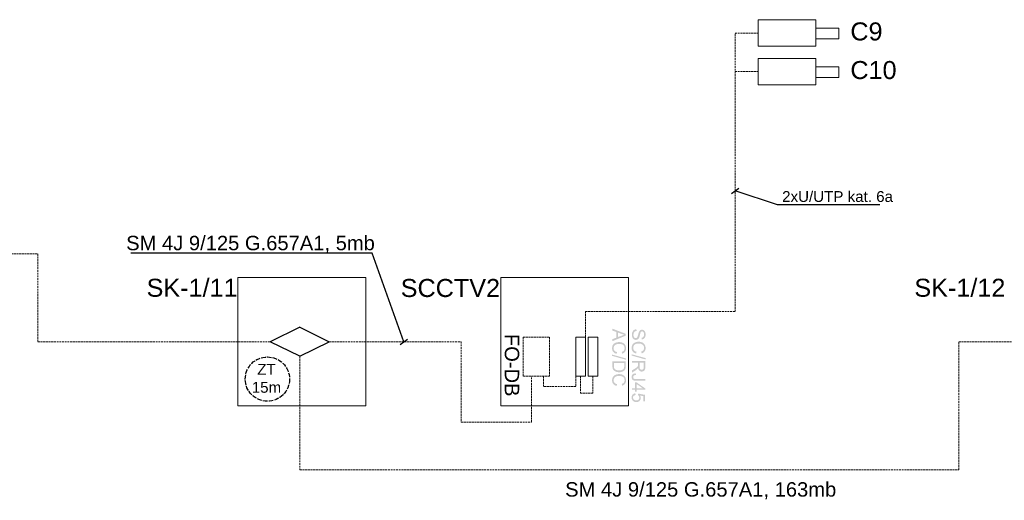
# Model space of a CAD drawing. Header units: millimetres. Extents: x -91 to 1961, y -1152 to 358.
# Tile 252 of 256: x 1700 to 1837, y -15 to 52. Entities that reach past the tile are written whole.
import ezdxf

# ---------------------------------------------------------------- set-up
doc = ezdxf.new("R2010")
doc.units = ezdxf.units.MM
doc.header["$MEASUREMENT"] = 0
doc.linetypes.add('PT LAP Jeżowe - Schematy Strukturalny CCTV (1)$0$PDF_IMPORT', pattern=[1, 0.8, -0.2])
doc.layers.get('0').update_dxf_attribs({"linetype": 'CONTINUOUS'})
doc.layers.add('PT LAP Jeżowe - Schematy Strukturalny CCTV (1)$0$PDF_Geomertry', color=7, linetype='CONTINUOUS')
doc.layers.add('PT LAP Jeżowe - Schematy Strukturalny CCTV (1)$0$PDF_Solid Fills', color=7, linetype='CONTINUOUS')
doc.styles.add('PT LAP Jeżowe - Schematy Strukturalny CCTV (1)$0$Standard', font='arial.ttf')

# ---------------------------------------------------------------- blocks, each defined once
blk = doc.blocks.new('PT LAP Jeżowe - Schematy Strukturalny CCTV (1)$0$Mufa światłowodowa')
for p, q in [((599.24, 117.52), (593.38, 114.67)), ((599.24, 117.52), (605.1, 114.67)), ((599.24, 111.82), (593.38, 114.67)), ((599.24, 111.82), (605.1, 114.67))]:
    blk.add_line(p, q)
blk = doc.blocks.new('PT LAP Jeżowe - Schematy Strukturalny CCTV (1)')
at = {"layer": 'PT LAP Jeżowe - Schematy Strukturalny CCTV (1)$0$PDF_Solid Fills', "transparency": 33554559}
h = blk.add_hatch(color=5, dxfattribs=at)
h.paths.add_polyline_path([(670.67, 57.91), (672.52, 57.2), (672.52, 56.94), (670.67, 56.18), (670.67, 56.46), (671.23, 56.67), (671.23, 57.45), (670.67, 57.65)])
edge = h.paths.add_edge_path(flags=0)
edge.add_line((671.43, 57.38), (671.43, 56.75))
edge.add_line((671.43, 56.75), (671.95, 56.94))
edge.add_spline(control_points=[(671.95, 56.94), (672.1, 57), (672.23, 57.04), (672.33, 57.07), (672.21, 57.1), (672.09, 57.13), (671.98, 57.17)], knot_values=[0, 0, 0, 0, 1, 1, 1, 2, 2, 2, 2], weights=[1, 1, 1, 1, 1, 1, 1], degree=3, periodic=0)
edge.add_line((671.98, 57.17), (671.43, 57.38))
h = blk.add_hatch(color=14, dxfattribs=at)
edge = h.paths.add_edge_path(flags=0)
edge.add_line((674, 57.83), (674.02, 57.6))
edge.add_spline(control_points=[(674.02, 57.6), (673.93, 57.59), (673.85, 57.57), (673.79, 57.52), (673.73, 57.49), (673.68, 57.42), (673.64, 57.34), (673.61, 57.26), (673.59, 57.16), (673.59, 57.06), (673.59, 56.96), (673.6, 56.88), (673.63, 56.81), (673.66, 56.74), (673.7, 56.68), (673.74, 56.65), (673.79, 56.61), (673.84, 56.6), (673.9, 56.6), (673.96, 56.6), (674.01, 56.61), (674.05, 56.65), (674.1, 56.68), (674.13, 56.74), (674.16, 56.81), (674.18, 56.86), (674.21, 56.97), (674.25, 57.14), (674.29, 57.31), (674.33, 57.43), (674.37, 57.5), (674.41, 57.59), (674.47, 57.65), (674.54, 57.7), (674.61, 57.74), (674.68, 57.76), (674.77, 57.76), (674.86, 57.76), (674.95, 57.73), (675.03, 57.68), (675.11, 57.63), (675.17, 57.55), (675.21, 57.45), (675.25, 57.35), (675.27, 57.24), (675.27, 57.11), (675.27, 56.97), (675.25, 56.85), (675.21, 56.75), (675.16, 56.64), (675.1, 56.56), (675.01, 56.51), (674.93, 56.45), (674.83, 56.42), (674.73, 56.42)], knot_values=[0, 0, 0, 0, 1, 1, 1, 2, 2, 2, 3, 3, 3, 4, 4, 4, 5, 5, 5, 6, 6, 6, 7, 7, 7, 8, 8, 8, 9, 9, 9, 10, 10, 10, 11, 11, 11, 12, 12, 12, 13, 13, 13, 14, 14, 14, 15, 15, 15, 16, 16, 16, 17, 17, 17, 18, 18, 18, 18], weights=[1, 1, 1, 1, 1, 1, 1, 1, 1, 1, 1, 1, 1, 1, 1, 1, 1, 1, 1, 1, 1, 1, 1, 1, 1, 1, 1, 1, 1, 1, 1, 1, 1, 1, 1, 1, 1, 1, 1, 1, 1, 1, 1, 1, 1, 1, 1, 1, 1, 1, 1, 1, 1, 1, 1], degree=3, periodic=0)
edge.add_line((674.73, 56.42), (674.71, 56.65))
edge.add_spline(control_points=[(674.71, 56.65), (674.82, 56.66), (674.91, 56.71), (674.97, 56.78), (675.03, 56.85), (675.06, 56.96), (675.06, 57.1), (675.06, 57.25), (675.04, 57.36), (674.98, 57.42), (674.93, 57.49), (674.86, 57.53), (674.79, 57.53), (674.72, 57.53), (674.67, 57.5), (674.62, 57.45), (674.58, 57.41), (674.54, 57.28), (674.49, 57.09), (674.45, 56.89), (674.41, 56.75), (674.38, 56.68), (674.33, 56.57), (674.26, 56.49), (674.19, 56.44), (674.11, 56.39), (674.03, 56.36), (673.93, 56.36), (673.83, 56.36), (673.74, 56.39), (673.65, 56.45), (673.56, 56.5), (673.5, 56.58), (673.45, 56.69), (673.4, 56.79), (673.38, 56.91), (673.38, 57.04), (673.38, 57.21), (673.4, 57.35), (673.45, 57.46), (673.5, 57.58), (673.57, 57.67), (673.67, 57.73), (673.77, 57.79), (673.88, 57.83), (674, 57.83)], knot_values=[0, 0, 0, 0, 1, 1, 1, 2, 2, 2, 3, 3, 3, 4, 4, 4, 5, 5, 5, 6, 6, 6, 7, 7, 7, 8, 8, 8, 9, 9, 9, 10, 10, 10, 11, 11, 11, 12, 12, 12, 13, 13, 13, 14, 14, 14, 15, 15, 15, 15], weights=[1, 1, 1, 1, 1, 1, 1, 1, 1, 1, 1, 1, 1, 1, 1, 1, 1, 1, 1, 1, 1, 1, 1, 1, 1, 1, 1, 1, 1, 1, 1, 1, 1, 1, 1, 1, 1, 1, 1, 1, 1, 1, 1, 1, 1, 1], degree=3, periodic=0)
h = blk.add_hatch(color=5, dxfattribs=at)
edge = h.paths.add_edge_path(flags=0)
edge.add_line((671.31, 54.67), (671.25, 54.42))
edge.add_spline(control_points=[(671.25, 54.42), (671.05, 54.47), (670.89, 54.56), (670.79, 54.7), (670.68, 54.83), (670.63, 54.99), (670.63, 55.19), (670.63, 55.39), (670.67, 55.55), (670.75, 55.67), (670.83, 55.8), (670.95, 55.89), (671.11, 55.96), (671.26, 56.02), (671.43, 56.05), (671.61, 56.05), (671.8, 56.05), (671.97, 56.02), (672.12, 55.94), (672.26, 55.87), (672.38, 55.77), (672.45, 55.63), (672.53, 55.5), (672.56, 55.35), (672.56, 55.18), (672.56, 55), (672.52, 54.84), (672.42, 54.72), (672.32, 54.59), (672.19, 54.5), (672.02, 54.45)], knot_values=[0, 0, 0, 0, 1, 1, 1, 2, 2, 2, 3, 3, 3, 4, 4, 4, 5, 5, 5, 6, 6, 6, 7, 7, 7, 8, 8, 8, 9, 9, 9, 10, 10, 10, 10], weights=[1, 1, 1, 1, 1, 1, 1, 1, 1, 1, 1, 1, 1, 1, 1, 1, 1, 1, 1, 1, 1, 1, 1, 1, 1, 1, 1, 1, 1, 1, 1], degree=3, periodic=0)
edge.add_line((672.02, 54.45), (671.96, 54.69))
edge.add_spline(control_points=[(671.96, 54.69), (672.1, 54.74), (672.2, 54.8), (672.26, 54.88), (672.32, 54.96), (672.35, 55.06), (672.35, 55.19), (672.35, 55.33), (672.32, 55.45), (672.25, 55.54), (672.18, 55.64), (672.09, 55.71), (671.97, 55.74), (671.86, 55.78), (671.73, 55.8), (671.61, 55.8), (671.45, 55.8), (671.31, 55.78), (671.19, 55.73), (671.08, 55.69), (670.99, 55.62), (670.93, 55.52), (670.87, 55.42), (670.84, 55.32), (670.84, 55.21), (670.84, 55.07), (670.88, 54.95), (670.96, 54.86), (671.04, 54.76), (671.16, 54.7), (671.31, 54.67)], knot_values=[0, 0, 0, 0, 1, 1, 1, 2, 2, 2, 3, 3, 3, 4, 4, 4, 5, 5, 5, 6, 6, 6, 7, 7, 7, 8, 8, 8, 9, 9, 9, 10, 10, 10, 10], weights=[1, 1, 1, 1, 1, 1, 1, 1, 1, 1, 1, 1, 1, 1, 1, 1, 1, 1, 1, 1, 1, 1, 1, 1, 1, 1, 1, 1, 1, 1, 1], degree=3, periodic=0)
h = blk.add_hatch(color=14, dxfattribs=at)
edge = h.paths.add_edge_path(flags=0)
edge.add_line((674.02, 54.71), (673.96, 54.46))
edge.add_spline(control_points=[(673.96, 54.46), (673.76, 54.51), (673.6, 54.61), (673.5, 54.74), (673.39, 54.87), (673.34, 55.04), (673.34, 55.23), (673.34, 55.43), (673.38, 55.59), (673.46, 55.71), (673.54, 55.84), (673.66, 55.93), (673.82, 56), (673.97, 56.06), (674.14, 56.1), (674.32, 56.1), (674.51, 56.1), (674.68, 56.06), (674.83, 55.99), (674.97, 55.91), (675.08, 55.81), (675.16, 55.67), (675.24, 55.54), (675.27, 55.39), (675.27, 55.22), (675.27, 55.04), (675.23, 54.88), (675.13, 54.76), (675.03, 54.63), (674.9, 54.54), (674.73, 54.49)], knot_values=[0, 0, 0, 0, 1, 1, 1, 2, 2, 2, 3, 3, 3, 4, 4, 4, 5, 5, 5, 6, 6, 6, 7, 7, 7, 8, 8, 8, 9, 9, 9, 10, 10, 10, 10], weights=[1, 1, 1, 1, 1, 1, 1, 1, 1, 1, 1, 1, 1, 1, 1, 1, 1, 1, 1, 1, 1, 1, 1, 1, 1, 1, 1, 1, 1, 1, 1], degree=3, periodic=0)
edge.add_line((674.73, 54.49), (674.67, 54.74))
edge.add_spline(control_points=[(674.67, 54.74), (674.81, 54.78), (674.9, 54.84), (674.97, 54.92), (675.03, 55), (675.06, 55.11), (675.06, 55.23), (675.06, 55.37), (675.03, 55.49), (674.96, 55.59), (674.89, 55.68), (674.8, 55.75), (674.68, 55.79), (674.56, 55.83), (674.44, 55.85), (674.32, 55.85), (674.16, 55.85), (674.02, 55.82), (673.9, 55.78), (673.78, 55.73), (673.7, 55.66), (673.64, 55.56), (673.58, 55.47), (673.55, 55.36), (673.55, 55.25), (673.55, 55.11), (673.59, 55), (673.67, 54.9), (673.75, 54.81), (673.87, 54.74), (674.02, 54.71)], knot_values=[0, 0, 0, 0, 1, 1, 1, 2, 2, 2, 3, 3, 3, 4, 4, 4, 5, 5, 5, 6, 6, 6, 7, 7, 7, 8, 8, 8, 9, 9, 9, 10, 10, 10, 10], weights=[1, 1, 1, 1, 1, 1, 1, 1, 1, 1, 1, 1, 1, 1, 1, 1, 1, 1, 1, 1, 1, 1, 1, 1, 1, 1, 1, 1, 1, 1, 1], degree=3, periodic=0)
h = blk.add_hatch(color=5, dxfattribs=at)
edge = h.paths.add_edge_path(flags=0)
edge.add_line((670.67, 53.4), (672.52, 53.4))
edge.add_line((672.52, 53.4), (672.52, 52.77))
edge.add_spline(control_points=[(672.52, 52.77), (672.52, 52.62), (672.51, 52.51), (672.5, 52.44), (672.47, 52.33), (672.43, 52.24), (672.36, 52.17), (672.28, 52.07), (672.18, 52), (672.05, 51.95), (671.92, 51.9), (671.77, 51.87), (671.61, 51.87), (671.47, 51.87), (671.34, 51.89), (671.23, 51.92), (671.12, 51.96), (671.03, 52), (670.96, 52.05), (670.89, 52.1), (670.83, 52.16), (670.79, 52.22), (670.75, 52.28), (670.72, 52.35), (670.7, 52.44), (670.68, 52.52), (670.67, 52.62), (670.67, 52.74)], knot_values=[0, 0, 0, 0, 1, 1, 1, 2, 2, 2, 3, 3, 3, 4, 4, 4, 5, 5, 5, 6, 6, 6, 7, 7, 7, 8, 8, 8, 9, 9, 9, 9], weights=[1, 1, 1, 1, 1, 1, 1, 1, 1, 1, 1, 1, 1, 1, 1, 1, 1, 1, 1, 1, 1, 1, 1, 1, 1, 1, 1, 1], degree=3, periodic=0)
edge.add_line((670.67, 52.74), (670.67, 53.4))
edge = h.paths.add_edge_path(flags=0)
edge.add_line((670.88, 53.16), (670.88, 52.76))
edge.add_spline(control_points=[(670.88, 52.76), (670.88, 52.64), (670.89, 52.55), (670.91, 52.48), (670.94, 52.41), (670.97, 52.35), (671.01, 52.31), (671.07, 52.25), (671.15, 52.21), (671.25, 52.17), (671.35, 52.14), (671.47, 52.13), (671.61, 52.13), (671.81, 52.13), (671.96, 52.16), (672.06, 52.22), (672.17, 52.28), (672.24, 52.36), (672.27, 52.45), (672.3, 52.52), (672.31, 52.62), (672.31, 52.77)], knot_values=[0, 0, 0, 0, 1, 1, 1, 2, 2, 2, 3, 3, 3, 4, 4, 4, 5, 5, 5, 6, 6, 6, 7, 7, 7, 7], weights=[1, 1, 1, 1, 1, 1, 1, 1, 1, 1, 1, 1, 1, 1, 1, 1, 1, 1, 1, 1, 1, 1], degree=3, periodic=0)
edge.add_line((672.31, 52.77), (672.31, 53.16))
edge.add_line((672.31, 53.16), (670.88, 53.16))
h = blk.add_hatch(color=14, dxfattribs=at)
edge = h.paths.add_edge_path(flags=0)
edge.add_line((673.38, 53.44), (675.23, 53.44))
edge.add_line((675.23, 53.44), (675.23, 52.62))
edge.add_spline(control_points=[(675.23, 52.62), (675.23, 52.46), (675.22, 52.33), (675.18, 52.25), (675.15, 52.16), (675.09, 52.09), (675.01, 52.04), (674.93, 51.99), (674.83, 51.96), (674.73, 51.96), (674.6, 51.96), (674.49, 52.01), (674.4, 52.09), (674.32, 52.17), (674.26, 52.31), (674.23, 52.48), (674.2, 52.42), (674.17, 52.37), (674.14, 52.34), (674.07, 52.26), (673.99, 52.2), (673.89, 52.13)], knot_values=[0, 0, 0, 0, 1, 1, 1, 2, 2, 2, 3, 3, 3, 4, 4, 4, 5, 5, 5, 6, 6, 6, 7, 7, 7, 7], weights=[1, 1, 1, 1, 1, 1, 1, 1, 1, 1, 1, 1, 1, 1, 1, 1, 1, 1, 1, 1, 1, 1], degree=3, periodic=0)
edge.add_line((673.89, 52.13), (673.38, 51.81))
edge.add_line((673.38, 51.81), (673.38, 52.12))
edge.add_line((673.38, 52.12), (673.77, 52.36))
edge.add_spline(control_points=[(673.77, 52.36), (673.88, 52.44), (673.97, 52.49), (674.03, 52.54), (674.09, 52.59), (674.13, 52.63), (674.16, 52.66), (674.18, 52.7), (674.2, 52.74), (674.21, 52.78), (674.21, 52.8), (674.21, 52.85), (674.21, 52.91)], knot_values=[0, 0, 0, 0, 1, 1, 1, 2, 2, 2, 3, 3, 3, 4, 4, 4, 4], weights=[1, 1, 1, 1, 1, 1, 1, 1, 1, 1, 1, 1, 1], degree=3, periodic=0)
edge.add_line((674.21, 52.91), (674.21, 53.2))
edge.add_line((674.21, 53.2), (673.38, 53.2))
edge.add_line((673.38, 53.2), (673.38, 53.44))
edge = h.paths.add_edge_path(flags=0)
edge.add_line((674.43, 53.2), (674.43, 52.67))
edge.add_spline(control_points=[(674.43, 52.67), (674.43, 52.56), (674.44, 52.47), (674.46, 52.41), (674.48, 52.35), (674.52, 52.3), (674.57, 52.26), (674.62, 52.23), (674.67, 52.22), (674.73, 52.22), (674.81, 52.22), (674.88, 52.25), (674.94, 52.31), (674.99, 52.37), (675.02, 52.47), (675.02, 52.61)], knot_values=[0, 0, 0, 0, 1, 1, 1, 2, 2, 2, 3, 3, 3, 4, 4, 4, 5, 5, 5, 5], weights=[1, 1, 1, 1, 1, 1, 1, 1, 1, 1, 1, 1, 1, 1, 1, 1], degree=3, periodic=0)
edge.add_line((675.02, 52.61), (675.02, 53.2))
edge.add_line((675.02, 53.2), (674.43, 53.2))
h = blk.add_hatch(color=5, dxfattribs=at)
edge = h.paths.add_edge_path(flags=0)
edge.add_line((671.31, 50.22), (671.25, 49.97))
edge.add_spline(control_points=[(671.25, 49.97), (671.05, 50.03), (670.89, 50.12), (670.79, 50.25), (670.68, 50.38), (670.63, 50.55), (670.63, 50.74), (670.63, 50.94), (670.67, 51.1), (670.75, 51.23), (670.83, 51.35), (670.95, 51.45), (671.11, 51.51), (671.26, 51.58), (671.43, 51.61), (671.61, 51.61), (671.8, 51.61), (671.97, 51.57), (672.12, 51.5), (672.26, 51.42), (672.38, 51.32), (672.45, 51.18), (672.53, 51.05), (672.56, 50.9), (672.56, 50.74), (672.56, 50.55), (672.52, 50.4), (672.42, 50.27), (672.32, 50.14), (672.19, 50.06), (672.02, 50.01)], knot_values=[0, 0, 0, 0, 1, 1, 1, 2, 2, 2, 3, 3, 3, 4, 4, 4, 5, 5, 5, 6, 6, 6, 7, 7, 7, 8, 8, 8, 9, 9, 9, 10, 10, 10, 10], weights=[1, 1, 1, 1, 1, 1, 1, 1, 1, 1, 1, 1, 1, 1, 1, 1, 1, 1, 1, 1, 1, 1, 1, 1, 1, 1, 1, 1, 1, 1, 1], degree=3, periodic=0)
edge.add_line((672.02, 50.01), (671.96, 50.25))
edge.add_spline(control_points=[(671.96, 50.25), (672.1, 50.29), (672.2, 50.35), (672.26, 50.43), (672.32, 50.51), (672.35, 50.62), (672.35, 50.74), (672.35, 50.88), (672.32, 51), (672.25, 51.1), (672.18, 51.19), (672.09, 51.26), (671.97, 51.3), (671.86, 51.34), (671.73, 51.36), (671.61, 51.36), (671.45, 51.36), (671.31, 51.33), (671.19, 51.29), (671.08, 51.24), (670.99, 51.17), (670.93, 51.07), (670.87, 50.98), (670.84, 50.87), (670.84, 50.76), (670.84, 50.62), (670.88, 50.51), (670.96, 50.41), (671.04, 50.32), (671.16, 50.25), (671.31, 50.22)], knot_values=[0, 0, 0, 0, 1, 1, 1, 2, 2, 2, 3, 3, 3, 4, 4, 4, 5, 5, 5, 6, 6, 6, 7, 7, 7, 8, 8, 8, 9, 9, 9, 10, 10, 10, 10], weights=[1, 1, 1, 1, 1, 1, 1, 1, 1, 1, 1, 1, 1, 1, 1, 1, 1, 1, 1, 1, 1, 1, 1, 1, 1, 1, 1, 1, 1, 1, 1], degree=3, periodic=0)
h = blk.add_hatch(color=14, dxfattribs=at)
edge = h.paths.add_edge_path(flags=0)
edge.add_line((673.91, 51.7), (673.94, 51.48))
edge.add_spline(control_points=[(673.94, 51.48), (673.79, 51.48), (673.69, 51.45), (673.63, 51.4), (673.58, 51.36), (673.55, 51.29), (673.55, 51.21), (673.55, 51.15), (673.56, 51.1), (673.59, 51.05), (673.62, 51.01), (673.66, 50.98), (673.71, 50.96), (673.76, 50.94), (673.83, 50.93), (673.94, 50.93)], knot_values=[0, 0, 0, 0, 1, 1, 1, 2, 2, 2, 3, 3, 3, 4, 4, 4, 5, 5, 5, 5], weights=[1, 1, 1, 1, 1, 1, 1, 1, 1, 1, 1, 1, 1, 1, 1, 1], degree=3, periodic=0)
edge.add_line((673.94, 50.93), (675.23, 50.93))
edge.add_line((675.23, 50.93), (675.23, 50.69))
edge.add_line((675.23, 50.69), (673.96, 50.69))
edge.add_spline(control_points=[(673.96, 50.69), (673.81, 50.69), (673.69, 50.71), (673.6, 50.74), (673.51, 50.78), (673.45, 50.84), (673.4, 50.92), (673.36, 51), (673.34, 51.1), (673.34, 51.21), (673.34, 51.37), (673.38, 51.49), (673.48, 51.58), (673.58, 51.67), (673.72, 51.71), (673.91, 51.7)], knot_values=[0, 0, 0, 0, 1, 1, 1, 2, 2, 2, 3, 3, 3, 4, 4, 4, 5, 5, 5, 5], weights=[1, 1, 1, 1, 1, 1, 1, 1, 1, 1, 1, 1, 1, 1, 1, 1], degree=3, periodic=0)
h = blk.add_hatch(color=14, dxfattribs=at)
h.paths.add_polyline_path([(673.38, 49.65), (673.81, 49.65), (673.81, 50.46), (674.02, 50.46), (675.23, 49.61), (675.23, 49.43), (674.02, 49.43), (674.02, 49.18), (673.81, 49.18), (673.81, 49.43), (673.38, 49.43)])
h.paths.add_polyline_path([(674.02, 49.65), (674.87, 49.65), (674.02, 50.23)])
h = blk.add_hatch(color=14, dxfattribs=at)
edge = h.paths.add_edge_path(flags=0)
edge.add_line((673.86, 48.95), (673.88, 48.71))
edge.add_spline(control_points=[(673.88, 48.71), (673.76, 48.69), (673.68, 48.65), (673.62, 48.58), (673.56, 48.52), (673.53, 48.44), (673.53, 48.35), (673.53, 48.24), (673.57, 48.15), (673.65, 48.07), (673.73, 48), (673.84, 47.96), (673.98, 47.96), (674.11, 47.96), (674.21, 48), (674.28, 48.07), (674.36, 48.14), (674.4, 48.24), (674.4, 48.36), (674.4, 48.43), (674.38, 48.49), (674.35, 48.55), (674.32, 48.61), (674.28, 48.66), (674.22, 48.69)], knot_values=[0, 0, 0, 0, 1, 1, 1, 2, 2, 2, 3, 3, 3, 4, 4, 4, 5, 5, 5, 6, 6, 6, 7, 7, 7, 8, 8, 8, 8], weights=[1, 1, 1, 1, 1, 1, 1, 1, 1, 1, 1, 1, 1, 1, 1, 1, 1, 1, 1, 1, 1, 1, 1, 1, 1], degree=3, periodic=0)
edge.add_line((674.22, 48.69), (674.25, 48.91))
edge.add_line((674.25, 48.91), (675.19, 48.73))
edge.add_line((675.19, 48.73), (675.19, 47.81))
edge.add_line((675.19, 47.81), (674.98, 47.81))
edge.add_line((674.98, 47.81), (674.98, 48.54))
edge.add_line((674.98, 48.54), (674.49, 48.64))
edge.add_spline(control_points=[(674.49, 48.64), (674.55, 48.53), (674.59, 48.42), (674.59, 48.3), (674.59, 48.13), (674.53, 48), (674.42, 47.89), (674.31, 47.78), (674.17, 47.72), (673.99, 47.72), (673.83, 47.72), (673.68, 47.77), (673.56, 47.87), (673.41, 47.98), (673.34, 48.15), (673.34, 48.35), (673.34, 48.52), (673.38, 48.66), (673.48, 48.76), (673.58, 48.87), (673.7, 48.93), (673.86, 48.95)], knot_values=[0, 0, 0, 0, 1, 1, 1, 2, 2, 2, 3, 3, 3, 4, 4, 4, 5, 5, 5, 6, 6, 6, 7, 7, 7, 7], weights=[1, 1, 1, 1, 1, 1, 1, 1, 1, 1, 1, 1, 1, 1, 1, 1, 1, 1, 1, 1, 1, 1], degree=3, periodic=0)
for p, q in [((687.16, 76.66), (688.18, 77.39)), ((641.24, 55.74), (642.26, 56.47))]:
    blk.add_line(p, q)
at = {"color": 0}
for p, q in [((693.58, 75.11), (687.67, 77.02)), ((707.75, 75.11), (693.58, 75.11)), ((637.36, 68.39), (603.92, 68.39)), ((641.75, 56.11), (637.36, 68.39))]:
    blk.add_line(p, q, dxfattribs=at)
at = {"color": 1, "linetype": 'PT LAP Jeżowe - Schematy Strukturalny CCTV (1)$0$PDF_IMPORT', "ltscale": 0.8}
blk.add_circle((622.84, 50.92), 3.07, dxfattribs=at)
at = {"layer": 'PT LAP Jeżowe - Schematy Strukturalny CCTV (1)$0$PDF_Geomertry', "color": 3, "linetype": 'PT LAP Jeżowe - Schematy Strukturalny CCTV (1)$0$PDF_IMPORT', "lineweight": 5, "ltscale": 0.339084}
for p, q in [((687.67, 60.3), (687.67, 98.94)), ((687.67, 98.94), (690.9, 98.94)), ((687.67, 93.58), (690.9, 93.58)), ((666.93, 60.3), (687.67, 60.3))]:
    blk.add_line(p, q, dxfattribs=at)
at = {"layer": 'PT LAP Jeżowe - Schematy Strukturalny CCTV (1)$0$PDF_Geomertry', "color": 30, "linetype": 'PT LAP Jeżowe - Schematy Strukturalny CCTV (1)$0$PDF_IMPORT', "lineweight": 5, "ltscale": 0.338653}
for p, q in [((591.03, 56.11), (623.22, 56.11)), ((631.42, 56.11), (649.7, 56.11)), ((649.7, 56.11), (649.7, 44.95)), ((718.68, 38.33), (718.68, 56.11)), ((718.68, 56.11), (756.76, 56.11)), ((627.32, 54.11), (627.32, 38.33)), ((659.46, 44.95), (659.46, 51.32)), ((649.7, 44.95), (659.46, 44.95)), ((627.32, 38.33), (718.68, 38.33))]:
    blk.add_line(p, q, dxfattribs=at)
at = {"layer": 'PT LAP Jeżowe - Schematy Strukturalny CCTV (1)$0$PDF_Geomertry', "color": 14, "linetype": 'PT LAP Jeżowe - Schematy Strukturalny CCTV (1)$0$PDF_IMPORT', "lineweight": 5, "ltscale": 0.338696}
for p, q in [((661.13, 49.9), (661.13, 51.32)), ((665.58, 51.32), (665.58, 49.9)), ((665.58, 49.9), (661.13, 49.9))]:
    blk.add_line(p, q, dxfattribs=at)
at = {"layer": 'PT LAP Jeżowe - Schematy Strukturalny CCTV (1)$0$PDF_Geomertry', "color": 5, "linetype": 'PT LAP Jeżowe - Schematy Strukturalny CCTV (1)$0$PDF_IMPORT', "lineweight": 5, "ltscale": 0.338653}
for p, q in [((667.97, 51.32), (667.97, 48.95)), ((667.97, 48.95), (666.42, 48.95))]:
    blk.add_line(p, q, dxfattribs=at)
at = {"layer": 'PT LAP Jeżowe - Schematy Strukturalny CCTV (1)$0$PDF_Geomertry', "lineweight": 20}
for points in [[(690.9, 100.79), (698.86, 100.79), (698.86, 97.1), (690.9, 97.1), (690.9, 100.79)], [(698.86, 99.6), (702.04, 99.6), (702.04, 98.12), (698.86, 98.12), (698.86, 99.6)], [(690.9, 95.42), (698.86, 95.42), (698.86, 91.74), (690.9, 91.74), (690.9, 95.42)], [(698.86, 94.24), (702.04, 94.24), (702.04, 92.76), (698.86, 92.76), (698.86, 94.24)], [(636.5, 65), (636.5, 47.22), (618.76, 47.22), (618.76, 65), (636.5, 65)], [(672.91, 65), (672.91, 47.22), (655.18, 47.22), (655.18, 65), (672.91, 65)]]:
    blk.add_lwpolyline(points, dxfattribs=at)
at = {"layer": 'PT LAP Jeżowe - Schematy Strukturalny CCTV (1)$0$PDF_Geomertry', "color": 30, "linetype": 'PT LAP Jeżowe - Schematy Strukturalny CCTV (1)$0$PDF_IMPORT', "lineweight": 5, "ltscale": 0.338653}
for points in [[(580.27, 68.28), (591.03, 68.28), (591.03, 56.11)], [(658.29, 51.32), (658.29, 56.74), (661.96, 56.74), (661.96, 51.32), (658.29, 51.32), (658.29, 51.32)]]:
    blk.add_lwpolyline(points, dxfattribs=at)
at = {"layer": 'PT LAP Jeżowe - Schematy Strukturalny CCTV (1)$0$PDF_Geomertry', "color": 3, "linetype": 'PT LAP Jeżowe - Schematy Strukturalny CCTV (1)$0$PDF_IMPORT', "lineweight": 5, "ltscale": 0.339084}
blk.add_lwpolyline([(666.93, 56.74), (666.93, 60.3)], dxfattribs=at)
at = {"layer": 'PT LAP Jeżowe - Schematy Strukturalny CCTV (1)$0$PDF_Geomertry', "color": 14, "lineweight": 5}
blk.add_lwpolyline([(665.58, 51.32), (665.58, 56.74), (666.93, 56.74), (666.93, 51.32), (665.58, 51.32), (665.58, 51.32)], dxfattribs=at)
at = {"layer": 'PT LAP Jeżowe - Schematy Strukturalny CCTV (1)$0$PDF_Geomertry', "color": 5, "lineweight": 5, "ltscale": 0.338653}
blk.add_lwpolyline([(668.63, 51.32), (668.63, 51.32), (667.31, 51.32), (667.31, 56.74), (668.63, 56.74), (668.63, 51.32)], dxfattribs=at)
at = {"layer": 'PT LAP Jeżowe - Schematy Strukturalny CCTV (1)$0$PDF_Geomertry', "color": 5, "linetype": 'PT LAP Jeżowe - Schematy Strukturalny CCTV (1)$0$PDF_IMPORT', "lineweight": 5, "ltscale": 0.338653}
blk.add_lwpolyline([(666.25, 49.25), (666.25, 51.32)], dxfattribs=at)
at = {"layer": 'PT LAP Jeżowe - Schematy Strukturalny CCTV (1)$0$PDF_Geomertry', "color": 5, "lineweight": 5}
blk.add_lwpolyline([(666.25, 49.12), (666.25, 48.95), (666.42, 48.95)], dxfattribs=at)
at = {"layer": 'PT LAP Jeżowe - Schematy Strukturalny CCTV (1)$0$PDF_Solid Fills', "color": 5, "transparency": 33554559}
blk.add_solid([(670.63, 54.32), (672.56, 53.78), (670.63, 54.14), (672.56, 53.6)], dxfattribs=at)
at = {"layer": 'PT LAP Jeżowe - Schematy Strukturalny CCTV (1)$0$PDF_Solid Fills', "color": 14, "transparency": 33554559}
blk.add_solid([(673.34, 54.36), (675.27, 53.83), (673.34, 54.18), (675.27, 53.64)], dxfattribs=at)
at = {"xscale": 0.7000000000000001, "yscale": 0.7000000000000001, "zscale": 0.7000000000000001}
blk.add_blockref('PT LAP Jeżowe - Schematy Strukturalny CCTV (1)$0$Mufa światłowodowa', (207.85, -24.16), dxfattribs=at)
at = {"style": 'PT LAP Jeżowe - Schematy Strukturalny CCTV (1)$0$Standard'}
for s, insert, char_height, width, attachment_point in [('C9', (703.66, 100.41), 2.5, 9.6727, 1), ('C10', (703.66, 95.05), 2.5, 9.6727, 1), ('{\\C0;2xU/UTP kat. 6a}', (694.2, 77), 1.5, 37.2368, 1), ('{\\C40;SM 4J 9/125 G.657A1, 5mb}', (620.5, 69.61), 2, 34.3759, 5), ('SK-1/11', (606.09, 64.84), 2.5, 9.6727, 1), ('SCCTV2', (641.32, 64.81), 2.5, 9.6727, 1), ('SK-1/12', (712.53, 64.84), 2.5, 9.6727, 1), ('{\\C40;SM 4J 9/125 G.657A1, 163mb}', (664.12, 36.61), 2, 50.9021, 1)]:
    blk.add_mtext(s, dxfattribs=dict(at, insert=insert, char_height=char_height, width=width, attachment_point=attachment_point))
at = {"insert": (657.75, 57.19), "char_height": 2, "width": 13.0067, "attachment_point": 1, "rotation": 270, "style": 'PT LAP Jeżowe - Schematy Strukturalny CCTV (1)$0$Standard'}
blk.add_mtext('{\\C40;FO-DB}', dxfattribs=at)
at = {"insert": (622.71, 51.01), "char_height": 1.5, "attachment_point": 5, "style": 'PT LAP Jeżowe - Schematy Strukturalny CCTV (1)$0$Standard'}
blk.add_mtext('{\\C1;ZT\\P15m}', dxfattribs=at)

msp = doc.modelspace()

# ---------------------------------------------------------------- block references
msp.add_blockref('PT LAP Jeżowe - Schematy Strukturalny CCTV (1)', (1111.63, -48.85))

doc.saveas('drawing.dxf')
